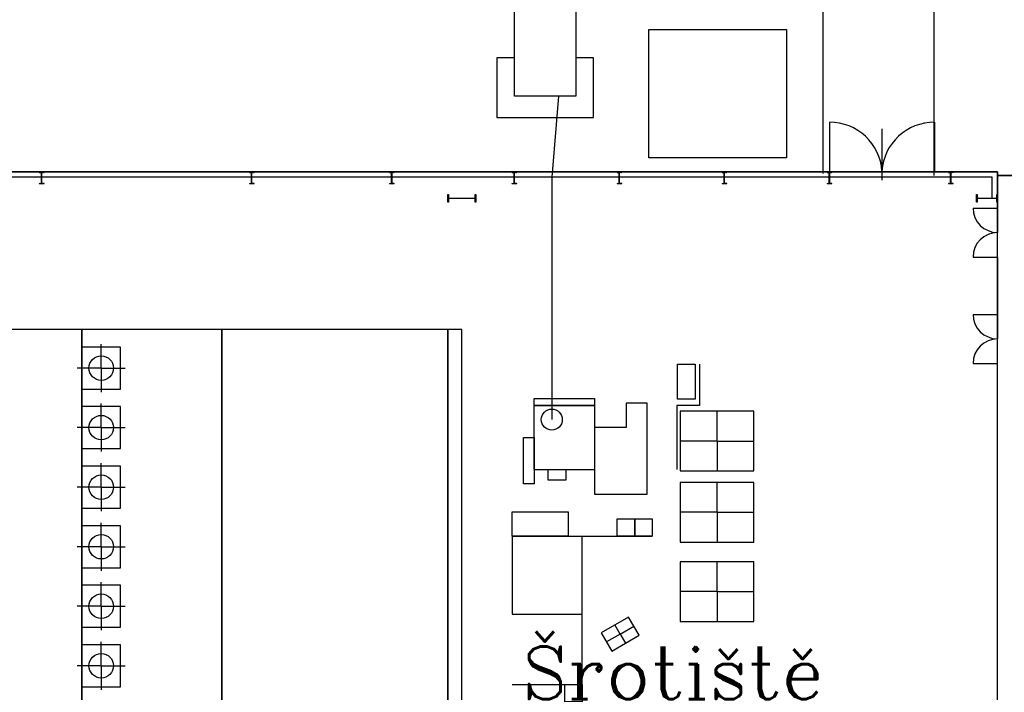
# Model space of a CAD drawing. Extents: x -1507204116 to 3732041488, y -170180604 to 62810664.
# Tile 52 of 54: x 138955 to 167076, y 26260 to 45465. Entities that reach past the tile are written whole.
import ezdxf

# ---------------------------------------------------------------- set-up
doc = ezdxf.new("R2010")
doc.units = 0
doc.header["$LTSCALE"] = 1000
doc.header["$MEASUREMENT"] = 0
doc.linetypes.add('GEN7A', pattern=[7.5, 5, -1.25, 0, -1.25])
for name, color, linetype in [('4', 3, 'CONTINUOUS'), ('_-0', 7, 'CONTINUOUS'), ('_-7A', 4, 'GEN7A'), ('_ZAŘÍZENÍ', 7, 'CONTINUOUS')]:
    doc.layers.add(name, color=color, linetype=linetype)
doc.styles.add('ROMANC', font='romanc')
doc.styles.get("Standard").update_dxf_attribs({"font": 'ROMANS.shx', "height": 10})

# ---------------------------------------------------------------- blocks, each defined once
blk = doc.blocks.new('GENDIN-10255-0EJGZSC-0311')
at = {"layer": '_-0'}
for p, q in [((-110, 581), (-110, 600)), ((-110, 600), (110, 600)), ((-30, 581), (-110, 581)), ((110, 581), (30, 581)), ((110, 600), (110, 581)), ((-6, 43), (-6, 557)), ((6, 557), (6, 43)), ((-110, 0), (-110, 19)), ((-110, 19), (-30, 19)), ((0, 0), (-110, 0)), ((110, 0), (0, 0)), ((30, 19), (110, 19)), ((110, 19), (110, 0))]:
    blk.add_line(p, q, dxfattribs=at)
for centre, start, end in [((-30, 557), 0, 90), ((30, 557), 90, 180), ((-30, 43), 270, 0), ((30, 43), 180, 270)]:
    blk.add_arc(centre, 24, start, end, dxfattribs=at)
at = {"layer": '_-0', "flags": 9}
blk.add_attdef('POWER_DIM', (0, 0), '', height=3.5, dxfattribs=at)

msp = doc.modelspace()

# ---------------------------------------------------------------- linework, layer by layer
at = {"layer": '4', "color": 0, "lineweight": -2}
for points in [[(166183, 40088), (166883, 40088), (166883, 39388)], [(166183, 40088), (166883, 40088), (166883, 39388)], [(166183, 38688), (166883, 38688), (166883, 39388)], [(166183, 37051), (166883, 37051), (166883, 36351)], [(166183, 37051), (166883, 37051), (166883, 36351)], [(166183, 35651), (166883, 35651), (166883, 36351)]]:
    msp.add_lwpolyline(points, dxfattribs=at)
for centre, start, end in [((166883, 40088), 180, 270), ((166883, 40088), 180, 270), ((166883, 38688), 90, 180), ((166883, 37051), 180, 270), ((166883, 37051), 180, 270), ((166883, 35651), 90, 180)]:
    msp.add_arc(centre, 700, start, end, dxfattribs=at)
at = {"layer": '_-0', "color": 0, "lineweight": -2}
for p, q in [((139515, 41117), (139515, 41111)), ((139652, 41117), (139515, 41117)), ((139521, 41103), (139567, 41096)), ((139577, 40810), (139577, 41084)), ((139589, 40810), (139589, 41084)), ((139645, 41103), (139599, 41096)), ((139652, 41117), (139652, 41111)), ((145515, 41117), (145515, 41111)), ((145652, 41117), (145515, 41117)), ((145521, 41103), (145567, 41096)), ((145577, 40810), (145577, 41084)), ((145589, 40810), (145589, 41084)), ((145645, 41103), (145599, 41096)), ((145652, 41117), (145652, 41111)), ((149515, 41117), (149515, 41111)), ((149652, 41117), (149515, 41117)), ((149515, 41117), (149515, 41111)), ((149652, 41117), (149515, 41117)), ((149521, 41103), (149567, 41096)), ((149521, 41103), (149567, 41096)), ((149577, 40810), (149577, 41084)), ((149577, 40810), (149577, 41084)), ((149589, 40810), (149589, 41084)), ((149589, 40810), (149589, 41084)), ((149645, 41103), (149599, 41096)), ((149645, 41103), (149599, 41096)), ((149652, 41117), (149652, 41111)), ((149652, 41117), (149652, 41111)), ((153015, 41117), (153015, 41111)), ((153152, 41117), (153015, 41117)), ((153015, 41117), (153015, 41111)), ((153152, 41117), (153015, 41117)), ((153021, 41103), (153067, 41096)), ((153021, 41103), (153067, 41096)), ((153077, 40810), (153077, 41084)), ((153077, 40810), (153077, 41084)), ((153089, 40810), (153089, 41084)), ((153089, 40810), (153089, 41084)), ((153145, 41103), (153099, 41096)), ((153145, 41103), (153099, 41096)), ((153152, 41117), (153152, 41111)), ((153152, 41117), (153152, 41111)), ((156015, 41117), (156015, 41111)), ((156152, 41117), (156015, 41117)), ((156015, 41117), (156015, 41111)), ((156152, 41117), (156015, 41117)), ((156021, 41103), (156067, 41096)), ((156021, 41103), (156067, 41096)), ((156077, 40810), (156077, 41084)), ((156077, 40810), (156077, 41084)), ((156089, 40810), (156089, 41084)), ((156089, 40810), (156089, 41084)), ((156145, 41103), (156099, 41096)), ((156145, 41103), (156099, 41096)), ((156152, 41117), (156152, 41111)), ((156152, 41117), (156152, 41111)), ((159015, 41117), (159015, 41111)), ((159152, 41117), (159015, 41117)), ((159015, 41117), (159015, 41111)), ((159152, 41117), (159015, 41117)), ((159021, 41103), (159067, 41096)), ((159021, 41103), (159067, 41096)), ((159077, 40810), (159077, 41084)), ((159077, 40810), (159077, 41084)), ((159089, 40810), (159089, 41084)), ((159089, 40810), (159089, 41084)), ((159145, 41103), (159099, 41096)), ((159145, 41103), (159099, 41096)), ((159152, 41117), (159152, 41111)), ((159152, 41117), (159152, 41111)), ((162015, 41117), (162015, 41111)), ((162152, 41117), (162015, 41117)), ((162015, 41117), (162015, 41111)), ((162152, 41117), (162015, 41117)), ((162021, 41103), (162067, 41096)), ((162021, 41103), (162067, 41096)), ((162077, 40810), (162077, 41084)), ((162077, 40810), (162077, 41084)), ((162089, 40810), (162089, 41084)), ((162089, 40810), (162089, 41084)), ((162145, 41103), (162099, 41096)), ((162145, 41103), (162099, 41096)), ((162152, 41117), (162152, 41111)), ((162152, 41117), (162152, 41111)), ((165482, 41117), (165482, 41111)), ((165619, 41117), (165482, 41117)), ((165482, 41117), (165482, 41111)), ((165619, 41117), (165482, 41117)), ((165488, 41103), (165534, 41096)), ((165488, 41103), (165534, 41096)), ((165544, 40810), (165544, 41084)), ((165544, 40810), (165544, 41084)), ((165556, 40810), (165556, 41084)), ((165556, 40810), (165556, 41084)), ((165612, 41103), (165566, 41096)), ((165612, 41103), (165566, 41096)), ((165619, 41117), (165619, 41111)), ((165619, 41117), (165619, 41111)), ((139515, 40777), (139515, 40783)), ((139652, 40777), (139515, 40777)), ((139521, 40791), (139567, 40798)), ((139645, 40791), (139599, 40798)), ((139652, 40777), (139652, 40783)), ((145515, 40777), (145515, 40783)), ((145652, 40777), (145515, 40777)), ((145521, 40791), (145567, 40798)), ((145645, 40791), (145599, 40798)), ((145652, 40777), (145652, 40783)), ((149515, 40777), (149515, 40783)), ((149515, 40777), (149515, 40783)), ((149652, 40777), (149515, 40777)), ((149652, 40777), (149515, 40777)), ((149521, 40791), (149567, 40798)), ((149521, 40791), (149567, 40798)), ((149645, 40791), (149599, 40798)), ((149645, 40791), (149599, 40798)), ((149652, 40777), (149652, 40783)), ((149652, 40777), (149652, 40783)), ((153015, 40777), (153015, 40783)), ((153015, 40777), (153015, 40783)), ((153152, 40777), (153015, 40777)), ((153152, 40777), (153015, 40777)), ((153021, 40791), (153067, 40798)), ((153021, 40791), (153067, 40798)), ((153145, 40791), (153099, 40798)), ((153145, 40791), (153099, 40798)), ((153152, 40777), (153152, 40783)), ((153152, 40777), (153152, 40783)), ((156015, 40777), (156015, 40783)), ((156015, 40777), (156015, 40783)), ((156152, 40777), (156015, 40777)), ((156152, 40777), (156015, 40777)), ((156021, 40791), (156067, 40798)), ((156021, 40791), (156067, 40798)), ((156145, 40791), (156099, 40798)), ((156145, 40791), (156099, 40798)), ((156152, 40777), (156152, 40783)), ((156152, 40777), (156152, 40783)), ((159015, 40777), (159015, 40783)), ((159015, 40777), (159015, 40783)), ((159152, 40777), (159015, 40777)), ((159152, 40777), (159015, 40777)), ((159021, 40791), (159067, 40798)), ((159021, 40791), (159067, 40798)), ((159145, 40791), (159099, 40798)), ((159145, 40791), (159099, 40798)), ((159152, 40777), (159152, 40783)), ((159152, 40777), (159152, 40783)), ((162015, 40777), (162015, 40783)), ((162015, 40777), (162015, 40783)), ((162152, 40777), (162015, 40777)), ((162152, 40777), (162015, 40777)), ((162021, 40791), (162067, 40798)), ((162021, 40791), (162067, 40798)), ((162145, 40791), (162099, 40798)), ((162145, 40791), (162099, 40798)), ((162152, 40777), (162152, 40783)), ((162152, 40777), (162152, 40783)), ((165482, 40777), (165482, 40783)), ((165482, 40777), (165482, 40783)), ((165619, 40777), (165482, 40777)), ((165619, 40777), (165482, 40777)), ((165488, 40791), (165534, 40798)), ((165488, 40791), (165534, 40798)), ((165612, 40791), (165566, 40798)), ((165612, 40791), (165566, 40798)), ((165619, 40777), (165619, 40783)), ((165619, 40777), (165619, 40783))]:
    msp.add_line(p, q, dxfattribs=at)
for centre, radius, start, end in [((139522, 41111), 7.3, 180, 260.6625), ((139565, 41084), 12.2, 0, 80.6625), ((139601, 41084), 12.2, 99.3375, 180), ((139644, 41111), 7.3, 279.3375, 0), ((145522, 41111), 7.3, 180, 260.6625), ((145565, 41084), 12.2, 0, 80.6625), ((145601, 41084), 12.2, 99.3375, 180), ((145644, 41111), 7.3, 279.3375, 0), ((149522, 41111), 7.3, 180, 260.6625), ((149522, 41111), 7.3, 180, 260.6625), ((149565, 41084), 12.2, 0, 80.6625), ((149565, 41084), 12.2, 0, 80.6625), ((149601, 41084), 12.2, 99.3375, 180), ((149601, 41084), 12.2, 99.3375, 180), ((149644, 41111), 7.3, 279.3375, 0), ((149644, 41111), 7.3, 279.3375, 0), ((153022, 41111), 7.3, 180, 260.6625), ((153022, 41111), 7.3, 180, 260.6625), ((153065, 41084), 12.2, 0, 80.6625), ((153065, 41084), 12.2, 0, 80.6625), ((153101, 41084), 12.2, 99.3375, 180), ((153101, 41084), 12.2, 99.3375, 180), ((153144, 41111), 7.3, 279.3375, 0), ((153144, 41111), 7.3, 279.3375, 0), ((156022, 41111), 7.3, 180, 260.6625), ((156022, 41111), 7.3, 180, 260.6625), ((156065, 41084), 12.2, 0, 80.6625), ((156065, 41084), 12.2, 0, 80.6625), ((156101, 41084), 12.2, 99.3375, 180), ((156101, 41084), 12.2, 99.3375, 180), ((156144, 41111), 7.3, 279.3375, 0), ((156144, 41111), 7.3, 279.3375, 0), ((159022, 41111), 7.3, 180, 260.6625), ((159022, 41111), 7.3, 180, 260.6625), ((159065, 41084), 12.2, 0, 80.6625), ((159065, 41084), 12.2, 0, 80.6625), ((159101, 41084), 12.2, 99.3375, 180), ((159101, 41084), 12.2, 99.3375, 180), ((159144, 41111), 7.3, 279.3375, 0), ((159144, 41111), 7.3, 279.3375, 0), ((162022, 41111), 7.3, 180, 260.6625), ((162022, 41111), 7.3, 180, 260.6625), ((162065, 41084), 12.2, 0, 80.6625), ((162065, 41084), 12.2, 0, 80.6625), ((162101, 41084), 12.2, 99.3375, 180), ((162101, 41084), 12.2, 99.3375, 180), ((162144, 41111), 7.3, 279.3375, 0), ((162144, 41111), 7.3, 279.3375, 0), ((165489, 41111), 7.3, 180, 260.6625), ((165489, 41111), 7.3, 180, 260.6625), ((165532, 41084), 12.2, 0, 80.6625), ((165532, 41084), 12.2, 0, 80.6625), ((165568, 41084), 12.2, 99.3375, 180), ((165568, 41084), 12.2, 99.3375, 180), ((165611, 41111), 7.3, 279.3375, 0), ((165611, 41111), 7.3, 279.3375, 0), ((139522, 40783), 7.3, 99.3375, 180), ((139565, 40810), 12.2, 279.3375, 0), ((139601, 40810), 12.2, 180, 260.6625), ((139644, 40783), 7.3, 0, 80.6625), ((145522, 40783), 7.3, 99.3375, 180), ((145565, 40810), 12.2, 279.3375, 0), ((145601, 40810), 12.2, 180, 260.6625), ((145644, 40783), 7.3, 0, 80.6625), ((149522, 40783), 7.3, 99.3375, 180), ((149522, 40783), 7.3, 99.3375, 180), ((149565, 40810), 12.2, 279.3375, 0), ((149565, 40810), 12.2, 279.3375, 0), ((149601, 40810), 12.2, 180, 260.6625), ((149601, 40810), 12.2, 180, 260.6625), ((149644, 40783), 7.3, 0, 80.6625), ((149644, 40783), 7.3, 0, 80.6625), ((153022, 40783), 7.3, 99.3375, 180), ((153022, 40783), 7.3, 99.3375, 180), ((153065, 40810), 12.2, 279.3375, 0), ((153065, 40810), 12.2, 279.3375, 0), ((153101, 40810), 12.2, 180, 260.6625), ((153101, 40810), 12.2, 180, 260.6625), ((153144, 40783), 7.3, 0, 80.6625), ((153144, 40783), 7.3, 0, 80.6625), ((156022, 40783), 7.3, 99.3375, 180), ((156022, 40783), 7.3, 99.3375, 180), ((156065, 40810), 12.2, 279.3375, 0), ((156065, 40810), 12.2, 279.3375, 0), ((156101, 40810), 12.2, 180, 260.6625), ((156101, 40810), 12.2, 180, 260.6625), ((156144, 40783), 7.3, 0, 80.6625), ((156144, 40783), 7.3, 0, 80.6625), ((159022, 40783), 7.3, 99.3375, 180), ((159022, 40783), 7.3, 99.3375, 180), ((159065, 40810), 12.2, 279.3375, 0), ((159065, 40810), 12.2, 279.3375, 0), ((159101, 40810), 12.2, 180, 260.6625), ((159101, 40810), 12.2, 180, 260.6625), ((159144, 40783), 7.3, 0, 80.6625), ((159144, 40783), 7.3, 0, 80.6625), ((162022, 40783), 7.3, 99.3375, 180), ((162022, 40783), 7.3, 99.3375, 180), ((162065, 40810), 12.2, 279.3375, 0), ((162065, 40810), 12.2, 279.3375, 0), ((162101, 40810), 12.2, 180, 260.6625), ((162101, 40810), 12.2, 180, 260.6625), ((162144, 40783), 7.3, 0, 80.6625), ((162144, 40783), 7.3, 0, 80.6625), ((165489, 40783), 7.3, 99.3375, 180), ((165489, 40783), 7.3, 99.3375, 180), ((165532, 40810), 12.2, 279.3375, 0), ((165532, 40810), 12.2, 279.3375, 0), ((165568, 40810), 12.2, 180, 260.6625), ((165568, 40810), 12.2, 180, 260.6625), ((165611, 40783), 7.3, 0, 80.6625), ((165611, 40783), 7.3, 0, 80.6625)]:
    msp.add_arc(centre, radius, start, end, dxfattribs=at)
at = {"layer": '_-7A', "color": 0, "lineweight": -2}
for p, q in [((139583, 40777), (139583, 41117)), ((145583, 40777), (145583, 41117)), ((149583, 40777), (149583, 41117)), ((153083, 40777), (153083, 41117)), ((156083, 40777), (156083, 41117)), ((159083, 40777), (159083, 41117)), ((159083, 40777), (159083, 41117)), ((162083, 40777), (162083, 41117)), ((165550, 40777), (165550, 41117))]:
    msp.add_line(p, q, dxfattribs=at)
at = {"layer": '_ZAŘÍZENÍ', "color": 0, "lineweight": -2}
for p, q in [((156923, 45187), (160853, 45187)), ((156923, 41517), (156923, 45187)), ((160853, 45187), (160853, 41517)), ((153083, 44377), (152583, 44377)), ((152583, 44377), (152583, 42677)), ((155343, 44377), (154843, 44377)), ((155343, 42677), (155343, 44377)), ((154343, 43277), (154153, 40967)), ((152583, 42677), (155343, 42677)), ((165060, 42517), (165060, 41117)), ((163583, 40886), (163583, 42345)), ((160853, 41517), (156923, 41517)), ((125560, 41117), (166883, 41117)), ((125560, 41117), (166883, 41117)), ((166883, 41117), (166883, 41017)), ((166883, 41017), (166883, 41117)), ((166883, 41117), (166883, 41017)), ((166883, 41117), (166883, 41017)), ((154153, 40967), (154153, 34047)), ((175854, 41031), (166883, 41017)), ((166883, 41017), (175883, 41017)), ((166883, 41017), (175883, 41017)), ((151183, 40471), (151202, 40471)), ((151183, 40361), (151183, 40471)), ((151183, 40361), (151183, 40471)), ((151183, 40471), (151202, 40471)), ((151183, 40251), (151183, 40361)), ((151183, 40251), (151183, 40361)), ((151202, 40251), (151183, 40251)), ((151202, 40251), (151183, 40251)), ((151202, 40471), (151202, 40391)), ((151202, 40471), (151202, 40391)), ((151202, 40331), (151202, 40251)), ((151202, 40331), (151202, 40251)), ((151226, 40367), (151940, 40367)), ((151226, 40367), (151940, 40367)), ((151940, 40355), (151226, 40355)), ((151940, 40355), (151226, 40355)), ((151964, 40391), (151964, 40471)), ((151964, 40471), (151983, 40471)), ((151964, 40471), (151983, 40471)), ((151964, 40391), (151964, 40471)), ((151964, 40251), (151964, 40331)), ((151964, 40251), (151964, 40331)), ((151983, 40251), (151964, 40251)), ((151983, 40251), (151964, 40251)), ((151983, 40471), (151983, 40251)), ((151983, 40471), (151983, 40251)), ((141283, 35517), (141283, 36203)), ((141283, 35517), (140597, 35517)), ((141283, 35517), (141969, 35517)), ((141283, 35517), (141283, 34831)), ((158375, 35627), (158375, 34447)), ((141283, 33817), (141283, 34503)), ((153653, 34447), (155373, 34447)), ((153653, 32617), (153653, 34447)), ((155373, 34447), (155373, 32617)), ((156273, 34517), (156273, 33817)), ((156873, 34517), (156273, 34517)), ((156873, 31917), (156873, 34517)), ((157723, 34447), (157723, 32617)), ((158375, 34447), (157723, 34447)), ((154153, 34047), (154153, 34047)), ((158873, 33434), (158873, 34286)), ((141283, 33817), (140597, 33817)), ((141283, 33817), (141969, 33817)), ((141283, 33817), (141283, 33131)), ((156273, 33817), (155373, 33817)), ((158873, 33434), (157821, 33434)), ((158873, 33434), (159925, 33434)), ((158873, 33434), (158873, 32582)), ((141283, 32117), (141283, 32803)), ((153653, 32617), (155373, 32617)), ((155373, 32617), (155373, 31917)), ((141283, 32117), (140597, 32117)), ((141283, 32117), (141969, 32117)), ((141283, 32117), (141283, 31431)), ((158873, 31399), (158873, 32251)), ((155373, 31917), (156873, 31917)), ((158873, 31399), (157821, 31399)), ((158873, 31399), (159925, 31399)), ((158873, 31399), (158873, 30547)), ((141283, 30417), (141283, 31103)), ((153023, 30717), (157023, 30717)), ((153023, 30717), (153023, 28487)), ((155023, 26487), (155023, 30717)), ((141283, 30417), (140597, 30417)), ((141283, 30417), (141969, 30417)), ((141283, 30417), (141283, 29731)), ((158873, 29135), (158873, 29987)), ((141283, 28717), (141283, 29403)), ((158873, 29135), (157821, 29135)), ((158873, 29135), (159925, 29135)), ((158873, 29135), (158873, 28283)), ((141283, 28717), (140597, 28717)), ((141283, 28717), (141969, 28717)), ((141283, 28717), (141283, 28031)), ((153023, 28487), (155023, 28487)), ((156104, 27923), (155953, 28185)), ((156104, 27923), (156495, 28149)), ((156104, 27923), (155712, 27697)), ((156104, 27923), (156255, 27662)), ((141283, 27017), (141283, 27703)), ((141283, 27017), (140597, 27017)), ((141283, 27017), (141969, 27017)), ((141283, 27017), (141283, 26331)), ((153023, 26487), (155023, 26487))]:
    msp.add_line(p, q, dxfattribs=at)
at = {"layer": '_ZAŘÍZENÍ', "color": 0, "linetype": 'Continuous', "lineweight": -2}
for points in [[(161894, 41117), (125560, 41117), (125560, 52517)], [(161894, 41117), (147253, 41117)]]:
    msp.add_lwpolyline(points, dxfattribs=at)
at = {"layer": '_ZAŘÍZENÍ', "color": 0, "lineweight": -2}
for points in [[(161894, 48017), (161894, 41070)], [(165060, 48017), (165060, 41017)], [(162083, 42536), (162083, 41136)], [(165083, 42536), (165083, 41136)], [(166883, -2383), (166883, 41117), (115183, 41117), (115183, 39017)], [(166883, -2383), (166883, 41117), (147253, 41117)], [(166733, 40367), (166733, 40967), (115333, 40967), (115333, 38767)], [(166733, 40367), (166733, 40967), (147253, 40967)], [(168883, 41017), (166883, 41017), (166883, 40088)], [(168883, 41017), (166883, 41017), (166883, 40088)], [(166883, 38688), (166883, 37051)], [(166883, 38688), (166883, 37051)], [(140733, 26045), (140733, 36617), (138033, 36617), (138033, 20517)], [(144733, 20617), (144733, 36617), (140733, 36617), (140733, 26045)], [(147253, 20617), (151183, 20617), (151183, 36617), (147253, 36617)], [(166883, 4758), (166883, 34276)]]:
    msp.add_lwpolyline(points, dxfattribs=at)
for points in [[(153083, 45787), (154843, 45787), (154843, 43277), (153083, 43277)], [(151183, 20617), (151183, 36617), (144733, 36617), (144733, 20617)], [(151583, 20617), (151583, 36617), (151183, 36617), (151183, 20617)], [(151583, 20617), (151583, 36617), (151183, 36617), (151183, 20617)], [(141833, 34917), (141833, 36117), (140733, 36117), (140733, 34917)], [(157744, 35627), (158244, 35627), (158244, 34627), (157744, 34627)], [(153653, 34647), (155373, 34647), (155373, 34447), (153653, 34447)], [(141833, 33217), (141833, 34417), (140733, 34417), (140733, 33217)], [(159923, 32584), (159923, 34284), (157823, 34284), (157823, 32584)], [(153343, 33532), (153653, 33532), (153653, 32217), (153343, 32217)], [(141833, 31517), (141833, 32717), (140733, 32717), (140733, 31517)], [(154053, 32617), (154553, 32617), (154553, 32317), (154053, 32317)], [(159923, 30549), (159923, 32249), (157823, 32249), (157823, 30549)], [(153023, 31417), (154623, 31417), (154623, 30717), (153023, 30717)], [(156023, 31217), (156523, 31217), (156523, 30717), (156023, 30717)], [(156523, 31217), (157023, 31217), (157023, 30717), (156523, 30717)], [(141833, 29817), (141833, 31017), (140733, 31017), (140733, 29817)], [(159923, 28285), (159923, 29985), (157823, 29985), (157823, 28285)], [(141833, 28117), (141833, 29317), (140733, 29317), (140733, 28117)], [(156343, 28408), (155564, 27958), (155864, 27438), (156643, 27888)], [(141833, 26417), (141833, 27617), (140733, 27617), (140733, 26417)], [(154523, 25987), (154523, 26487), (155023, 26487), (155023, 25987)]]:
    msp.add_lwpolyline(points, close=True, dxfattribs=at)
for centre, radius in [((141283, 35517), 350), ((154153, 34047), 300), ((141283, 33817), 350), ((141283, 32117), 350), ((141283, 30417), 350), ((141283, 28717), 350), ((141283, 27017), 350)]:
    msp.add_circle(centre, radius, dxfattribs=at)
for centre, radius, start, end in [((162097, 41047), 1488, 3.4009, 90.6119), ((165068, 41047), 1488, 89.3881, 176.5991), ((151226, 40391), 24, 180, 270), ((151226, 40391), 24, 180, 270), ((151226, 40331), 24, 90, 180), ((151226, 40331), 24, 90, 180), ((151940, 40391), 24, 270, 0), ((151940, 40391), 24, 270, 0), ((151940, 40331), 24, 0, 90), ((151940, 40331), 24, 0, 90)]:
    msp.add_arc(centre, radius, start, end, dxfattribs=at)

# ---------------------------------------------------------------- block references
at = {"layer": '_ZAŘÍZENÍ', "color": 0, "lineweight": -2, "rotation": 270}
msp.add_blockref('GENDIN-10255-0EJGZSC-0311', (166283, 40367), dxfattribs=at)
msp.add_blockref('GENDIN-10255-0EJGZSC-0311', (166283, 40367), dxfattribs=at)

# ---------------------------------------------------------------- texts
at = {"layer": '_-0', "color": 0, "lineweight": -2, "flags": 9}
for p in [(139652, 41117), (145652, 41117), (149652, 41117), (149652, 41117), (153152, 41117), (153152, 41117), (156152, 41117), (156152, 41117), (159152, 41117), (159152, 41117), (162152, 41117), (162152, 41117), (165619, 41117), (165619, 41117)]:
    msp.add_attdef('POWER_DIM', p, 'I34', height=3.5, rotation=180, dxfattribs=at)
at = {"layer": '_ZAŘÍZENÍ', "color": 0, "lineweight": -2, "style": 'ROMANC'}
msp.add_text('Šrotiště', height=1500, dxfattribs=at).set_placement((153312, 26067))

doc.saveas('drawing.dxf')
